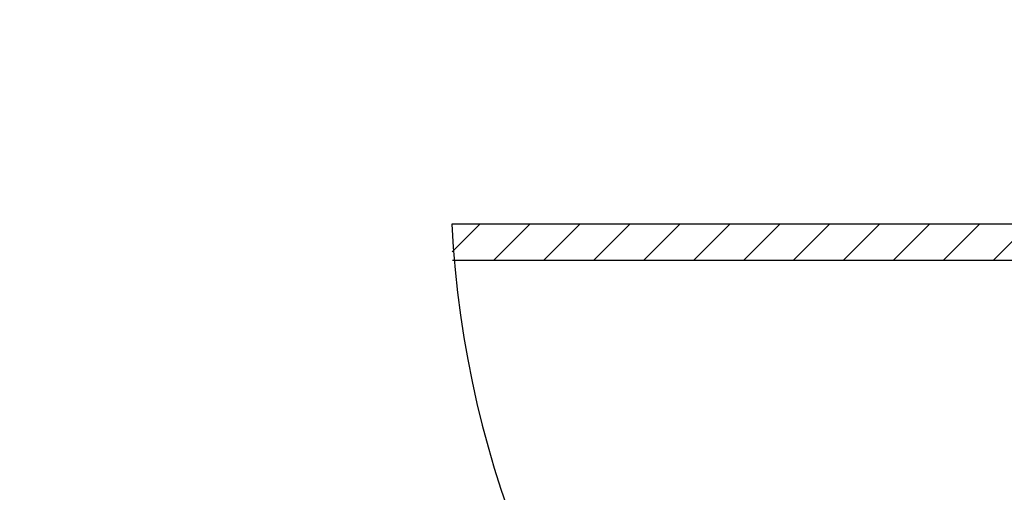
# Model space of a CAD drawing. Header units: inches. Extents: x 704 to 259546, y -107711 to 151004.
# Tile 192 of 256: x 127649 to 127684, y 23247 to 23264. Entities that reach past the tile are written whole.
import ezdxf

# ---------------------------------------------------------------- set-up
doc = ezdxf.new("R2010")
doc.units = ezdxf.units.IN
doc.header["$MEASUREMENT"] = 0
doc.layers.add('PD_DOOR', color=42, linetype='Continuous', lineweight=25)
doc.layers.add('PP BALL VALVE', color=7, linetype='Continuous')

# ---------------------------------------------------------------- blocks, each defined once
blk = doc.blocks.new('door')
h = blk.add_hatch()
h.set_pattern_fill('ANSI31', color=8, scale=10, style=0)
h.set_pattern_definition([(45, (10752.127, -6120.4824), (-0.883883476, 0.883883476), [])])
edge = h.paths.add_edge_path()
edge.add_arc((-14403.839, -18781.415), 31.42, 180, 182.3452)
edge.add_line((-14435.233, -18782.701), (-14403.839, -18782.701))
edge.add_line((-14403.839, -18782.701), (-14403.839, -18781.415))
edge.add_line((-14403.839, -18781.415), (-14435.259, -18781.415))
at = {"color": 8}
for p, q in [((-14403.839, -18781.415), (-14435.259, -18781.415)), ((-14403.839, -18782.701), (-14435.233, -18782.701))]:
    blk.add_line(p, q, dxfattribs=at)
blk.add_arc((-14399.511, -18779.614), 35.794, 182.8848, 263.0539, dxfattribs=at)
blk = doc.blocks.new('FF')
at = {"layer": 'PD_DOOR', "color": 8, "ltscale": 25, "xscale": 1.014021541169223, "yscale": 1.014021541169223, "zscale": 1.014021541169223}
blk.add_blockref('door', (142301.742, 42301.5), dxfattribs=at)

msp = doc.modelspace()

# ---------------------------------------------------------------- linework, layer by layer
at = {"layer": 'PP BALL VALVE', "lineweight": 53}
msp.add_circle((130061.482, 21646.646), 129357.588, dxfattribs=at)

# ---------------------------------------------------------------- block references
at = {"color": 8, "lineweight": 53}
msp.add_blockref('FF', (0, 0), dxfattribs=at)

doc.saveas('drawing.dxf')
